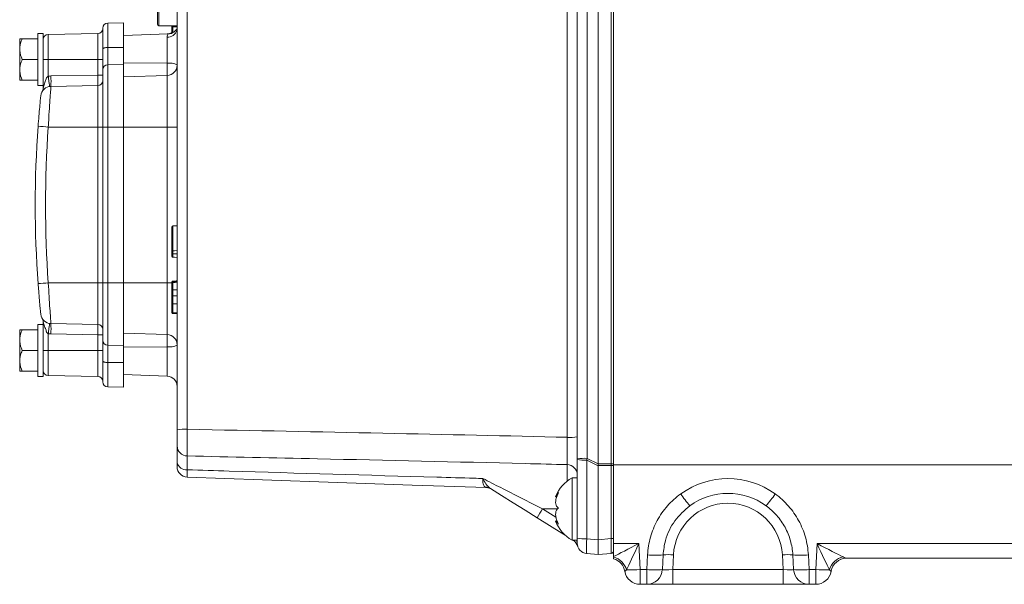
# Model space of a CAD drawing. Header units: millimetres. Extents: x 0 to 8410, y 0 to 5940.
# Tile 143 of 179: x 6366 to 6556, y 2688 to 2797. Entities that reach past the tile are written whole.
import ezdxf

# ---------------------------------------------------------------- set-up
doc = ezdxf.new("R2010")
doc.units = ezdxf.units.MM
doc.header["$LTSCALE"] = 10

msp = doc.modelspace()

# ---------------------------------------------------------------- linework, layer by layer
at = {"color": 7, "linetype": 'Continuous', "lineweight": 0}
for p, q in [((6477.73, 2711.07), (6477.73, 2860.7)), ((6480.73, 2860.6), (6480.73, 2710.87)), ((6473.73, 2712), (6473.73, 2850.34)), ((6392.93, 2795.67), (6392.93, 2839.07)), ((6396.73, 2717.59), (6396.73, 2827.81)), ((6386.43, 2795.94), (6383.42, 2795.89)), ((6386.43, 2795.94), (6386.43, 2791.21)), ((6393.23, 2795.37), (6396.73, 2795.37)), ((6395.73, 2795.17), (6395.73, 2795.4)), ((6395.73, 2794.73), (6395.73, 2795.37)), ((6370.93, 2793.87), (6369.93, 2793.87)), ((6369.93, 2788.87), (6369.93, 2793.87)), ((6370.93, 2785.64), (6370.93, 2793.87)), ((6381.45, 2793.85), (6371.92, 2793.69)), ((6382.43, 2790.86), (6382.43, 2794.89)), ((6395.03, 2793.81), (6386.43, 2793.51)), ((6366.43, 2790.87), (6366.43, 2792.87)), ((6366.93, 2792.87), (6369.93, 2792.87)), ((6386.43, 2791.21), (6386.43, 2787.92)), ((6366.43, 2786.87), (6366.43, 2790.87)), ((6382.43, 2786.87), (6382.43, 2790.86)), ((6366.93, 2788.87), (6369.93, 2788.87)), ((6369.93, 2783.87), (6369.93, 2788.87)), ((6386.43, 2787.92), (6386.43, 2775.87)), ((6366.43, 2784.87), (6366.43, 2786.87)), ((6370.93, 2783.29), (6370.93, 2785.64)), ((6382.43, 2775.87), (6382.43, 2786.87)), ((6386.43, 2785.51), (6394.8, 2785.8)), ((6366.93, 2784.87), (6369.93, 2784.87)), ((6369.93, 2783.87), (6370.93, 2783.87)), ((6372.44, 2783.7), (6381.45, 2783.85)), ((6382.43, 2745.87), (6382.43, 2775.87)), ((6386.43, 2775.87), (6386.43, 2745.87)), ((6395.73, 2751.91), (6395.73, 2756.64)), ((6395.93, 2756.84), (6396.73, 2756.87)), ((6395.93, 2751.45), (6396.73, 2751.45)), ((6382.43, 2734.88), (6382.43, 2745.87)), ((6386.43, 2745.87), (6386.43, 2733.83)), ((6395.73, 2746.01), (6395.73, 2746.03)), ((6395.93, 2746.07), (6396.73, 2746.1)), ((6395.73, 2743.82), (6395.73, 2745.15)), ((6395.73, 2740.94), (6395.73, 2742.58)), ((6370.93, 2736.1), (6370.93, 2738.46)), ((6366.43, 2734.87), (6366.43, 2736.87)), ((6366.93, 2736.87), (6369.93, 2736.87)), ((6370.93, 2737.87), (6369.93, 2737.87)), ((6369.93, 2732.87), (6369.93, 2737.87)), ((6372.44, 2738.05), (6381.45, 2737.89)), ((6386.43, 2736.23), (6394.8, 2735.94)), ((6366.43, 2730.87), (6366.43, 2734.87)), ((6370.93, 2727.87), (6370.93, 2736.1)), ((6382.43, 2730.88), (6382.43, 2734.88)), ((6366.93, 2732.87), (6369.93, 2732.87)), ((6369.93, 2727.87), (6369.93, 2732.87)), ((6386.43, 2733.83), (6386.43, 2730.53)), ((6366.43, 2728.87), (6366.43, 2730.87)), ((6382.43, 2726.85), (6382.43, 2730.88)), ((6386.43, 2730.53), (6386.43, 2725.8)), ((6366.93, 2728.87), (6369.93, 2728.87)), ((6369.93, 2727.87), (6370.93, 2727.87)), ((6371.92, 2728.05), (6381.45, 2727.89)), ((6386.43, 2728.23), (6394.8, 2727.94)), ((6383.42, 2725.85), (6386.43, 2725.8)), ((6396.73, 2711.33), (6396.73, 2714.52)), ((6473.73, 2711.87), (6473.73, 2712)), ((6473.73, 2696.74), (6473.73, 2711.87)), ((6477.73, 2696.44), (6477.73, 2710.68)), ((6477.74, 2711.03), (6477.74, 2710.71)), ((6480.73, 2710.87), (6562.89, 2710.87)), ((6480.73, 2695.71), (6480.73, 2710.87)), ((6473.73, 2708.37), (6472.73, 2708.37)), ((6472.73, 2708.37), (6472.73, 2696.37)), ((6469.59, 2704.68), (6469.77, 2704.68)), ((6470.78, 2697.72), (6466.05, 2700.68)), ((6469.86, 2700.06), (6469.59, 2700.06)), ((6471.41, 2697.32), (6470.78, 2697.72)), ((6473.73, 2695.79), (6473.73, 2696.74)), ((6477.73, 2693.61), (6477.73, 2696.44)), ((6472.73, 2696.37), (6473.73, 2696.37)), ((6480.73, 2693.24), (6480.73, 2695.71)), ((6477.73, 2693.61), (6475.56, 2693.8)), ((6480.28, 2693.83), (6477.73, 2693.61)), ((6480.73, 2693.24), (6480.73, 2693.12)), ((6563.44, 2692.87), (6525.54, 2692.87)), ((6487.11, 2687.87), (6485.84, 2687.87)), ((6492.1, 2687.87), (6487.11, 2687.87)), ((6513.37, 2687.87), (6492.1, 2687.87)), ((6518.36, 2687.87), (6513.37, 2687.87)), ((6519.63, 2687.87), (6518.36, 2687.87))]:
    msp.add_line(p, q, dxfattribs=at)
at = {"color": 8, "linetype": 'Continuous', "lineweight": 0}
for p, q in [((6480.28, 2711.03), (6480.28, 2860.58)), ((6475.66, 2850.44), (6475.66, 2712.11)), ((6393.23, 2795.37), (6393.23, 2839.37)), ((6471.8, 2716.15), (6471.8, 2829.59)), ((6398.66, 2827.92), (6398.66, 2717.7)), ((6383.42, 2795.89), (6383.42, 2791.19)), ((6395.93, 2795.37), (6395.93, 2795.17)), ((6371.92, 2793.69), (6371.92, 2788.87)), ((6381.45, 2788.87), (6381.45, 2793.85)), ((6394.8, 2788.17), (6394.8, 2793.14)), ((6386.43, 2791.21), (6383.42, 2791.19)), ((6383.42, 2791.19), (6383.42, 2787.86)), ((6370.93, 2788.87), (6371.92, 2788.87)), ((6371.92, 2788.87), (6381.45, 2788.87)), ((6371.92, 2788.87), (6371.92, 2785.65)), ((6381.45, 2788.87), (6382.43, 2788.87)), ((6381.45, 2785.85), (6381.45, 2788.87)), ((6386.43, 2787.92), (6383.42, 2787.86)), ((6383.42, 2787.86), (6383.42, 2775.87)), ((6386.43, 2788.21), (6394.8, 2788.17)), ((6394.8, 2785.8), (6394.8, 2788.17)), ((6372.44, 2785.7), (6381.45, 2785.85)), ((6381.45, 2785.85), (6382.43, 2785.85)), ((6394.8, 2775.87), (6394.8, 2785.8)), ((6381.45, 2775.87), (6381.45, 2783.85)), ((6371.94, 2775.87), (6381.45, 2775.87)), ((6381.45, 2775.87), (6382.43, 2775.87)), ((6381.45, 2745.87), (6381.45, 2775.87)), ((6382.43, 2775.87), (6383.42, 2775.87)), ((6383.42, 2775.87), (6383.42, 2745.87)), ((6386.43, 2775.87), (6383.42, 2775.87)), ((6386.43, 2775.87), (6394.8, 2775.87)), ((6394.8, 2745.87), (6394.8, 2775.87)), ((6396.73, 2775.87), (6394.8, 2775.87)), ((6395.93, 2756.84), (6395.93, 2752.07)), ((6371.94, 2745.87), (6381.45, 2745.87)), ((6381.45, 2745.87), (6382.43, 2745.87)), ((6381.45, 2737.89), (6381.45, 2745.87)), ((6382.43, 2745.87), (6383.42, 2745.87)), ((6383.42, 2745.87), (6383.42, 2733.88)), ((6386.43, 2745.87), (6383.42, 2745.87)), ((6386.43, 2745.87), (6394.8, 2745.87)), ((6394.8, 2735.94), (6394.8, 2745.87)), ((6395.75, 2745.87), (6394.8, 2745.87)), ((6371.92, 2736.09), (6371.92, 2732.87)), ((6381.45, 2735.89), (6372.44, 2736.05)), ((6381.45, 2735.89), (6382.43, 2735.89)), ((6381.45, 2732.87), (6381.45, 2735.89)), ((6394.8, 2733.58), (6394.8, 2735.94)), ((6370.93, 2732.87), (6371.92, 2732.87)), ((6371.92, 2732.87), (6371.92, 2728.05)), ((6371.92, 2732.87), (6381.45, 2732.87)), ((6381.45, 2732.87), (6382.43, 2732.87)), ((6381.45, 2727.89), (6381.45, 2732.87)), ((6386.43, 2733.83), (6383.42, 2733.88)), ((6383.42, 2733.88), (6383.42, 2730.55)), ((6386.43, 2733.53), (6394.8, 2733.58)), ((6394.8, 2727.94), (6394.8, 2733.58)), ((6386.43, 2730.53), (6383.42, 2730.55)), ((6383.42, 2730.55), (6383.42, 2725.85)), ((6398.68, 2712.57), (6398.68, 2709.9)), ((6477.73, 2710.68), (6475.56, 2711.77)), ((6475.56, 2711.77), (6475.56, 2696.63)), ((6475.66, 2712.11), (6477.73, 2711.07)), ((6471.79, 2707.74), (6471.79, 2710.91)), ((6477.74, 2711.03), (6480.28, 2711.03)), ((6480.28, 2710.71), (6477.74, 2710.71)), ((6480.28, 2696.66), (6480.28, 2710.71)), ((6467.05, 2702.37), (6469.9, 2702.37)), ((6467.05, 2702.37), (6469.59, 2700.79)), ((6475.56, 2696.63), (6477.73, 2696.44)), ((6477.73, 2696.44), (6480.28, 2696.66)), ((6480.73, 2695.71), (6485.58, 2695.71)), ((6485.58, 2695.71), (6485.84, 2690.71)), ((6519.63, 2690.71), (6519.89, 2695.71)), ((6519.89, 2695.71), (6563.44, 2695.71)), ((6487.11, 2690.71), (6487.26, 2693.54)), ((6490.25, 2693.53), (6490.11, 2690.71)), ((6492.25, 2693.53), (6492.1, 2690.71)), ((6513.37, 2690.71), (6513.22, 2693.53)), ((6515.36, 2690.71), (6515.22, 2693.53)), ((6518.21, 2693.54), (6518.36, 2690.71)), ((6482.89, 2690.37), (6482.89, 2690.37)), ((6485.84, 2690.71), (6487.11, 2690.71)), ((6485.84, 2687.87), (6485.84, 2690.71)), ((6487.11, 2687.87), (6487.11, 2690.71)), ((6492.1, 2687.87), (6492.1, 2690.71)), ((6492.1, 2690.71), (6513.37, 2690.71)), ((6513.37, 2687.87), (6513.37, 2690.71)), ((6518.36, 2690.71), (6519.63, 2690.71)), ((6518.36, 2687.87), (6518.36, 2690.71)), ((6519.63, 2690.71), (6519.63, 2687.87)), ((6522.58, 2690.37), (6522.58, 2690.37))]:
    msp.add_line(p, q, dxfattribs=at)
at = {"color": 7, "linetype": 'Continuous', "lineweight": 0, "flags": 128}
for points in [[(6395.93, 2795.17), (6396.03, 2795.17), (6396.33, 2795.17), (6396.73, 2795.17)], [(6395.93, 2752.07), (6396.23, 2752.08), (6396.73, 2752.1)], [(6395.93, 2750.82), (6396.23, 2750.81), (6396.73, 2750.79)], [(6395.93, 2745.97), (6396.03, 2745.97), (6396.33, 2745.98), (6396.73, 2745.99)], [(6395.93, 2744.54), (6396.23, 2744.54), (6396.73, 2744.54)], [(6395.93, 2743.38), (6396.23, 2743.38), (6396.73, 2743.38)], [(6395.93, 2741.84), (6396.03, 2741.84), (6396.33, 2741.84), (6396.73, 2741.84)], [(6395.93, 2740.13), (6396.03, 2740.13), (6396.33, 2740.12), (6396.73, 2740.1)], [(6395.93, 2739.98), (6396.03, 2739.97), (6396.33, 2739.96), (6396.73, 2739.95)], [(6456.25, 2706.48), (6441.95, 2706.98), (6427.57, 2707.48), (6413.14, 2707.99), (6398.66, 2708.49)], [(6466.05, 2700.68), (6463.71, 2702.13), (6461.41, 2703.57), (6459.17, 2704.97), (6457.06, 2706.29)]]:
    msp.add_lwpolyline(points, dxfattribs=at)
at = {"color": 8, "linetype": 'Continuous', "lineweight": 0, "flags": 128}
for points in [[(6396.73, 2794.62), (6396.7, 2794.55), (6396.68, 2794.47)], [(6382.43, 2790.86), (6382.45, 2790.92), (6382.51, 2790.98), (6382.6, 2791.04), (6382.72, 2791.09), (6382.87, 2791.13), (6383.04, 2791.16), (6383.22, 2791.18), (6383.42, 2791.19)], [(6383.42, 2730.55), (6383.22, 2730.56), (6383.04, 2730.58), (6382.87, 2730.61), (6382.72, 2730.65), (6382.6, 2730.7), (6382.51, 2730.76), (6382.45, 2730.82), (6382.43, 2730.88)]]:
    msp.add_lwpolyline(points, dxfattribs=at)
at = {"color": 7, "linetype": 'Continuous', "lineweight": 0}
for centre, radius, start, end in [((6383.43, 2794.89), 1, 91, 180), ((6393.23, 2795.67), 0.3, 180, 270), ((6371.93, 2792.69), 1, 91, 180), ((6381.43, 2794.85), 1, 271, 0), ((6394.73, 2795.8), 2, 272, 300), ((6397.01, 2794.37), 0.5, 123.8302, 149.6542), ((6394.73, 2787.8), 2, 272, 0), ((6372.48, 2781.7), 2, 91, 174.2536), ((6381.43, 2784.85), 1, 271, 0), ((6579.43, 2760.87), 210, 175.8645, 184.1355), ((6395.93, 2756.64), 0.2, 92, 180), ((6395.93, 2745.87), 0.2, 92, 180), ((6395.93, 2740.33), 0.2, 180, 268), ((6372.48, 2740.05), 2, 185.7464, 269), ((6381.43, 2736.89), 1, 0, 89), ((6394.73, 2733.94), 2, 0, 88), ((6371.93, 2729.05), 1, 180, 269), ((6381.43, 2726.89), 1, 0, 89), ((6383.43, 2726.85), 1, 180, 269), ((6394.73, 2725.94), 2, 0, 88), ((6398.73, 2710.49), 2, 180, 268), ((6476.13, 2702.25), 7, 119.0497, 159.3534), ((6456.18, 2704.48), 2, 58, 88), ((6502.73, 2692.87), 12.5, 54.0919, 125.9081), ((6476.13, 2702.49), 7, 200.6764, 240.9503), ((6471.9, 2694.66), 2, 16.4201, 58), ((6475.73, 2695.79), 2, 180, 265), ((6480.23, 2694.33), 0.5, 275, 0), ((6479.93, 2689.87), 3, 9.5941, 74.3923), ((6525.54, 2689.87), 3, 90, 170.4059), ((6485.84, 2690.87), 3, 189.5941, 270), ((6519.63, 2690.87), 3, 270, 350.4059)]:
    msp.add_arc(centre, radius, start, end, dxfattribs=at)
at = {"color": 8, "linetype": 'Continuous', "lineweight": 0}
for centre, radius, start, end in [((6394.83, 2795.09), 1.95, 269.2274, 341.448), ((6383.43, 2786.87), 0.999, 90.9402, 179.9444), ((6395.26, 2784.61), 3.58, 65.7862, 97.3836), ((6372.51, 2781.7), 4, 91, 98.5918), ((6343.8, 2784.7), 28.66, 358.001, 1.999), ((6399.44, 3162.99), 388.09, 265.6461, 265.9363), ((6579.4, 2760.87), 208, 175.8645, 184.1355), ((6399.44, 2358.76), 388.09, 94.0637, 94.3539), ((6343.8, 2737.05), 28.66, 358.0009, 1.9991), ((6372.51, 2740.05), 4, 261.4082, 269), ((6383.43, 2734.88), 0.999, 180.0557, 269.0595), ((6395.26, 2737.13), 3.58, 262.6165, 294.2135), ((6398.19, 2708.51), 9.2, 87.0711, 99.1332), ((6472.27, 2725.34), 9.2, 267.0715, 279.1329), ((6398.71, 2714.54), 1.97, 180.7302, 269.2615), ((6475.19, 2702.92), 9.2, 87.0707, 99.1337), ((6475.13, 2720.29), 8.53, 260.5812, 272.8811), ((6398.48, 2711.66), 1.77, 190.5284, 276.6062), ((6471.74, 2708.91), 2, 0.0546, 88.5581), ((6480.39, 2708.9), 2.13, 80.5819, 92.88), ((6480.39, 2712.85), 2.13, 267.12, 279.4181), ((6502.73, 2692.71), 15.5, 54.0919, 125.9081), ((6456.1, 2704.76), 1.8, 58.1173, 91.1513), ((6512.76, 2718.25), 23.1, 214.1776, 221.3107), ((6492.7, 2718.25), 23.12, 318.6917, 325.8205), ((6485.57, 2690.23), 22.14, 146.736, 151.8426), ((6502.73, 2692.98), 10.5, 3, 177), ((6471.77, 2697.34), 1.06, 148.6926, 158.8068), ((6475.13, 2705.16), 8.53, 260.5812, 272.881), ((6480.39, 2698.79), 2.13, 267.1197, 279.4181), ((6472.62, 2695.78), 1.11, 0.5428, 31.9732), ((6479.82, 2689.73), 3.51, 15.313, 74.8762), ((6479.93, 2689.87), 3, 9.5688, 74.4608), ((6488.79, 2709.24), 15.78, 264.4396, 275.3274), ((6491.23, 2683.06), 10.52, 84.4394, 95.3276), ((6514.24, 2683.06), 10.52, 84.6725, 95.5605), ((6516.68, 2709.24), 15.78, 264.6726, 275.5604), ((6525.64, 2689.74), 3.5, 102.1429, 164.7827), ((6525.54, 2689.87), 3, 90.0223, 170.439), ((6483.84, 2723.11), 32.45, 268.871, 273.5305), ((6488.64, 2706.41), 15.77, 264.4396, 275.3275), ((6487.11, 2690.87), 3, 270.0211, 356.9078), ((6516.83, 2706.41), 15.78, 264.6726, 275.5604), ((6518.36, 2690.87), 3, 183.0923, 269.9791), ((6521.62, 2723.1), 32.45, 266.4695, 271.129)]:
    msp.add_arc(centre, radius, start, end, dxfattribs=at)
for centre, major_axis, ratio, start_param, end_param in [((6381.43, 2785.85), (-0.02, 2), 0.008724, 3.141669, 4.712161), ((6381.43, 2735.89), (0.02, 2), 0.008724, 4.712617, 6.283109), ((5816.01, 2701.43), (879.71, 1.61), 0.023071, 0.729524, 0.846839), ((6475.73, 2711.97), (0.9, 2.91), 0.035463, 1.533769, 1.650664), ((6480.23, 2710.87), (0, 3), 0.014546, 4.660229, 4.764549), ((6475.73, 2696.8), (0.17, 3), 0.054904, 1.62876, 3.139987), ((6480.23, 2696.84), (-0.04, 3.01), 0.013665, 3.142589, 4.653816), ((6485.58, 2695.87), (5.69, 3), 0.021593, 3.682757, 4.701022), ((6485.58, 2695.87), (2.7, 5.84), 0.010245, 3.613317, 4.690223), ((6519.89, 2695.87), (-2.7, 5.84), 0.010245, 1.592962, 2.669869), ((6519.89, 2695.87), (5.69, -3), 0.021593, 4.723756, 5.800662), ((6492.12, 2690.87), (2.01, 0.16), 0.077066, 3.171098, 4.699492), ((6513.35, 2690.87), (2.01, -0.16), 0.077066, 4.725286, 6.25368)]:
    msp.add_ellipse(centre, major_axis=major_axis, ratio=ratio, start_param=start_param, end_param=end_param, dxfattribs=at)
at = {"color": 7, "linetype": 'Continuous', "lineweight": 0}
for centre, major_axis, ratio, start_param, end_param in [((6502.26, 2698.65), (24.48, -12.59), 0.108562, 3.197348, 3.208997), ((6494.94, 2702.32), (17.16, -8.59), 0.156337, 3.207784, 3.219713)]:
    msp.add_ellipse(centre, major_axis=major_axis, ratio=ratio, start_param=start_param, end_param=end_param, dxfattribs=at)
for points, knots in [([(6395.73, 2795.17), (6395.73, 2795.17), (6395.73, 2795.17), (6395.74, 2795.17), (6395.76, 2795.17), (6395.8, 2795.17), (6395.86, 2795.17), (6395.9, 2795.17), (6395.93, 2795.17)], [0, 0, 0, 0, 0.053787, 0.1218963, 0.3414469, 0.5609882, 0.7804574, 1, 1, 1, 1]), ([(6395.73, 2793.8), (6395.73, 2793.84), (6395.73, 2793.94), (6395.73, 2794.23), (6395.73, 2794.63), (6395.73, 2794.95), (6395.73, 2795.14), (6395.73, 2795.17)], [0, 0, 0, 0, 0.211504, 0.487335, 0.710938, 0.948687, 1, 1, 1, 1]), ([(6396.58, 2794.63), (6396.54, 2794.58), (6396.38, 2794.36), (6395.94, 2794.03), (6395.42, 2793.81), (6395.1, 2793.83), (6395.03, 2793.84)], [0, 0, 0, 0, 0.103296, 0.472705, 0.885584, 1, 1, 1, 1]), ([(6366.43, 2790.87), (6366.49, 2791.39), (6366.57, 2792.07), (6366.86, 2792.71), (6366.93, 2792.87)], [0, 0, 0, 0, 0.749761, 1, 1, 1, 1]), ([(6366.93, 2792.87), (6366.86, 2792.87), (6366.57, 2792.87), (6366.49, 2792.87), (6366.43, 2792.87)], [0, 0, 0, 0, 0.264304, 1, 1, 1, 1]), ([(6366.93, 2788.87), (6366.71, 2789.44), (6366.45, 2790.1), (6366.44, 2790.78), (6366.43, 2790.87)], [0, 0, 0, 0, 0.869664, 1, 1, 1, 1]), ([(6366.43, 2786.87), (6366.49, 2787.39), (6366.57, 2788.07), (6366.86, 2788.71), (6366.93, 2788.87)], [0, 0, 0, 0, 0.749762, 1, 1, 1, 1]), ([(6366.93, 2784.87), (6366.71, 2785.44), (6366.45, 2786.1), (6366.44, 2786.78), (6366.43, 2786.87)], [0, 0, 0, 0, 0.869664, 1, 1, 1, 1]), ([(6371.92, 2785.65), (6371.88, 2785.63), (6371.8, 2785.58), (6371.66, 2785.42), (6371.46, 2785.04), (6371.27, 2784.37), (6371.07, 2783.74), (6370.96, 2783.39), (6370.94, 2783.3), (6370.94, 2783.29), (6370.93, 2783.29)], [0, 0, 0, 0, 0.042774, 0.093869, 0.227981, 0.484849, 0.820904, 0.925127, 0.964995, 1, 1, 1, 1]), ([(6372.18, 2783.67), (6372.18, 2783.7), (6372.18, 2783.77), (6372.12, 2784.22), (6372.03, 2784.88), (6371.96, 2785.39), (6371.92, 2785.65)], [0, 0, 0, 0, 0.25, 0.5, 0.750001, 1, 1, 1, 1]), ([(6366.43, 2784.87), (6366.49, 2784.87), (6366.57, 2784.87), (6366.86, 2784.87), (6366.93, 2784.87)], [0, 0, 0, 0, 0.735696, 1, 1, 1, 1]), ([(6369.98, 2776.02), (6370.03, 2776.68), (6370.13, 2778.02), (6370.29, 2779.79), (6370.41, 2781.12), (6370.48, 2781.8), (6370.49, 2781.87), (6370.49, 2781.9)], [0, 0, 0, 0, 0.218, 0.436033, 0.65304, 0.867329, 1, 1, 1, 1]), ([(6370.78, 2782.76), (6370.83, 2782.84), (6370.91, 2783), (6370.93, 2783.19), (6370.93, 2783.29)], [0, 0, 0, 0, 0.5, 1, 1, 1, 1]), ([(6395.93, 2752.07), (6395.9, 2752.07), (6395.86, 2752.06), (6395.8, 2752.03), (6395.76, 2751.98), (6395.74, 2751.92), (6395.73, 2751.89), (6395.73, 2751.88), (6395.73, 2751.87)], [0, 0, 0, 0, 0.2192, 0.4383, 0.657615, 0.877211, 0.972321, 1, 1, 1, 1]), ([(6395.73, 2751.45), (6395.73, 2751.47), (6395.73, 2751.54), (6395.73, 2751.64), (6395.73, 2751.72), (6395.73, 2751.79), (6395.73, 2751.86), (6395.73, 2751.87), (6395.73, 2751.87)], [0, 0, 0, 0, 0.093484, 0.289404, 0.484336, 0.519882, 0.766969, 1, 1, 1, 1]), ([(6395.73, 2751.45), (6395.73, 2751.45), (6395.73, 2751.45), (6395.74, 2751.45), (6395.76, 2751.45), (6395.8, 2751.45), (6395.86, 2751.45), (6395.9, 2751.45), (6395.93, 2751.45)], [0, 0, 0, 0, 0.029316, 0.122592, 0.342166, 0.561535, 0.780766, 1, 1, 1, 1]), ([(6395.73, 2751.02), (6395.73, 2751.02), (6395.73, 2751.03), (6395.73, 2751.05), (6395.73, 2751.12), (6395.73, 2751.2), (6395.73, 2751.3), (6395.73, 2751.4), (6395.73, 2751.45)], [0, 0, 0, 0, 0.071148, 0.280989, 0.488776, 0.566387, 0.78005, 1, 1, 1, 1]), ([(6395.73, 2751.02), (6395.73, 2751.02), (6395.73, 2751.01), (6395.74, 2750.97), (6395.76, 2750.92), (6395.8, 2750.87), (6395.86, 2750.83), (6395.9, 2750.83), (6395.93, 2750.82)], [0, 0, 0, 0, 0.028508, 0.122679, 0.342252, 0.561596, 0.78079, 1, 1, 1, 1]), ([(6370.49, 2739.84), (6370.48, 2739.91), (6370.47, 2740.04), (6370.37, 2741.03), (6370.24, 2742.49), (6370.1, 2744.15), (6370.02, 2745.27), (6369.98, 2745.73)], [0, 0, 0, 0, 0.210799, 0.421546, 0.633748, 0.848846, 1, 1, 1, 1]), ([(6395.93, 2746.23), (6395.9, 2746.22), (6395.86, 2746.22), (6395.8, 2746.18), (6395.76, 2746.13), (6395.74, 2746.08), (6395.73, 2746.04), (6395.73, 2746.03), (6395.73, 2746.03)], [0, 0, 0, 0, 0.219409, 0.438827, 0.658314, 0.877867, 0.963213, 1, 1, 1, 1]), ([(6395.73, 2745.77), (6395.73, 2745.78), (6395.73, 2745.79), (6395.74, 2745.83), (6395.76, 2745.87), (6395.8, 2745.92), (6395.86, 2745.96), (6395.9, 2745.96), (6395.93, 2745.97)], [0, 0, 0, 0, 0.069026, 0.121861, 0.341403, 0.560899, 0.780455, 1, 1, 1, 1]), ([(6395.73, 2744.54), (6395.73, 2744.66), (6395.73, 2744.91), (6395.73, 2745.29), (6395.73, 2745.62), (6395.73, 2745.72), (6395.73, 2745.77)], [0, 0, 0, 0, 0.2106431, 0.435723, 0.7237383, 1, 1, 1, 1]), ([(6395.93, 2746.23), (6395.96, 2746.23), (6396.1, 2746.23), (6396.37, 2746.24), (6396.6, 2746.25), (6396.73, 2746.26)], [0, 0, 0, 0, 0.132548, 0.504339, 1, 1, 1, 1]), ([(6395.73, 2744.54), (6395.73, 2744.54), (6395.73, 2744.54), (6395.74, 2744.54), (6395.76, 2744.54), (6395.8, 2744.54), (6395.86, 2744.54), (6395.9, 2744.54), (6395.93, 2744.54)], [0, 0, 0, 0, 0.039518, 0.122078, 0.341622, 0.561059, 0.780488, 1, 1, 1, 1]), ([(6395.73, 2743.34), (6395.73, 2743.42), (6395.73, 2743.55), (6395.73, 2743.77), (6395.73, 2744.04), (6395.73, 2744.33), (6395.73, 2744.49), (6395.73, 2744.54)], [0, 0, 0, 0, 0.263759, 0.421165, 0.677841, 0.899738, 1, 1, 1, 1]), ([(6395.93, 2743.38), (6395.91, 2743.38), (6395.88, 2743.37), (6395.84, 2743.37), (6395.78, 2743.36), (6395.74, 2743.35), (6395.73, 2743.34), (6395.73, 2743.34), (6395.73, 2743.34)], [0, 0, 0, 0, 0.088358, 0.199538, 0.372747, 0.678736, 0.993416, 1, 1, 1, 1]), ([(6395.73, 2741.84), (6395.73, 2741.88), (6395.73, 2742.07), (6395.73, 2742.39), (6395.73, 2742.9), (6395.73, 2743.15), (6395.73, 2743.31), (6395.73, 2743.34)], [0, 0, 0, 0, 0.062681, 0.270244, 0.478568, 0.892689, 1, 1, 1, 1]), ([(6395.73, 2740.33), (6395.73, 2740.34), (6395.73, 2740.35), (6395.73, 2740.52), (6395.73, 2740.84), (6395.73, 2741.29), (6395.73, 2741.66), (6395.73, 2741.84)], [0, 0, 0, 0, 0.250017, 0.421033, 0.591957, 0.803045, 1, 1, 1, 1]), ([(6395.93, 2741.84), (6395.9, 2741.84), (6395.86, 2741.84), (6395.8, 2741.84), (6395.76, 2741.84), (6395.74, 2741.84), (6395.73, 2741.84), (6395.73, 2741.84), (6395.73, 2741.84)], [0, 0, 0, 0, 0.219513, 0.438946, 0.658354, 0.87791, 0.959992, 1, 1, 1, 1]), ([(6395.93, 2740.13), (6395.9, 2740.13), (6395.86, 2740.14), (6395.8, 2740.18), (6395.76, 2740.23), (6395.74, 2740.27), (6395.74, 2740.31), (6395.73, 2740.32), (6395.73, 2740.33)], [0, 0, 0, 0, 0.219554, 0.439123, 0.658615, 0.878171, 0.91598, 1, 1, 1, 1]), ([(6395.73, 2740.18), (6395.73, 2740.18), (6395.73, 2740.18), (6395.73, 2740.21), (6395.73, 2740.23)], [0, 0, 0, 0, 0.375516, 1, 1, 1, 1]), ([(6395.73, 2740.18), (6395.73, 2740.17), (6395.73, 2740.16), (6395.74, 2740.12), (6395.76, 2740.07), (6395.8, 2740.02), (6395.86, 2739.99), (6395.9, 2739.98), (6395.93, 2739.98)], [0, 0, 0, 0, 0.0482412, 0.1219372, 0.3414803, 0.5610115, 0.7804691, 1, 1, 1, 1]), ([(6395.93, 2739.98), (6395.93, 2739.98), (6395.93, 2739.98), (6395.93, 2740.06), (6395.93, 2740.27), (6395.93, 2740.37)], [0, 0, 0, 0, 0.1374766, 0.6020052, 1, 1, 1, 1]), ([(6395.93, 2740.17), (6395.93, 2740.15), (6395.93, 2740.02), (6395.93, 2739.98), (6395.93, 2739.98), (6395.93, 2739.98)], [0, 0, 0, 0, 0.153959, 0.815989, 1, 1, 1, 1]), ([(6370.78, 2738.99), (6370.83, 2738.9), (6370.91, 2738.74), (6370.93, 2738.55), (6370.93, 2738.46)], [0, 0, 0, 0, 0.500003, 1, 1, 1, 1]), ([(6370.93, 2738.46), (6370.94, 2738.45), (6370.94, 2738.44), (6370.96, 2738.35), (6371.08, 2738), (6371.18, 2737.35), (6371.56, 2736.86), (6371.52, 2736.6), (6371.52, 2736.6), (6371.52, 2736.6), (6371.52, 2736.6), (6371.52, 2736.6), (6371.52, 2736.6), (6371.53, 2736.6), (6371.53, 2736.6), (6371.53, 2736.6), (6371.53, 2736.59), (6371.54, 2736.57), (6371.55, 2736.54), (6371.58, 2736.49), (6371.63, 2736.39), (6371.7, 2736.27), (6371.8, 2736.16), (6371.88, 2736.11), (6371.92, 2736.09)], [0, 0, 0, 0, 0.034997, 0.074854, 0.179049, 0.515003, 0.771798, 0.771803, 0.771817, 0.771834, 0.771876, 0.771952, 0.772104, 0.772414, 0.773029, 0.77426, 0.77671, 0.781571, 0.791156, 0.809764, 0.844752, 0.90617, 0.957249, 1, 1, 1, 1]), ([(6366.43, 2734.87), (6366.49, 2735.39), (6366.57, 2736.07), (6366.86, 2736.71), (6366.93, 2736.87)], [0, 0, 0, 0, 0.749761, 1, 1, 1, 1]), ([(6366.93, 2736.87), (6366.86, 2736.87), (6366.57, 2736.87), (6366.49, 2736.87), (6366.43, 2736.87)], [0, 0, 0, 0, 0.264304, 1, 1, 1, 1]), ([(6372.18, 2738.07), (6372.18, 2738.04), (6372.18, 2737.98), (6372.12, 2737.52), (6372.03, 2736.87), (6371.96, 2736.35), (6371.92, 2736.09)], [0, 0, 0, 0, 0.25, 0.5, 0.750002, 1, 1, 1, 1]), ([(6366.93, 2732.87), (6366.71, 2733.44), (6366.45, 2734.1), (6366.44, 2734.78), (6366.43, 2734.87)], [0, 0, 0, 0, 0.869664, 1, 1, 1, 1]), ([(6366.43, 2730.87), (6366.49, 2731.39), (6366.57, 2732.07), (6366.86, 2732.71), (6366.93, 2732.87)], [0, 0, 0, 0, 0.749761, 1, 1, 1, 1]), ([(6366.93, 2728.87), (6366.71, 2729.44), (6366.45, 2730.1), (6366.44, 2730.78), (6366.43, 2730.87)], [0, 0, 0, 0, 0.869664, 1, 1, 1, 1]), ([(6366.43, 2728.87), (6366.49, 2728.87), (6366.57, 2728.87), (6366.86, 2728.87), (6366.93, 2728.87)], [0, 0, 0, 0, 0.735696, 1, 1, 1, 1]), ([(6396.73, 2714.52), (6396.73, 2714.53), (6396.73, 2714.62), (6396.73, 2714.94), (6396.73, 2715.65), (6396.73, 2716.58), (6396.73, 2717.26), (6396.73, 2717.59)], [0, 0, 0, 0, 0.033658, 0.275257, 0.516807, 0.758404, 1, 1, 1, 1]), ([(6396.73, 2710.49), (6396.73, 2710.49), (6396.73, 2710.5), (6396.73, 2710.65), (6396.73, 2711.1), (6396.73, 2711.33)], [0, 0, 0, 0, 0.061159, 0.500539, 1, 1, 1, 1]), ([(6470.14, 2702.6), (6469.99, 2702.68), (6469.74, 2702.83), (6469.57, 2703.34), (6469.56, 2703.92), (6469.71, 2704.58), (6469.92, 2705.11), (6470.09, 2705.41), (6470.14, 2705.51)], [0, 0, 0, 0, 0.235552, 0.408136, 0.581133, 0.745063, 0.917172, 1, 1, 1, 1]), ([(6470.14, 2705.51), (6470, 2705.32), (6469.74, 2704.98), (6469.57, 2704.71), (6469.58, 2704.7), (6469.59, 2704.7)], [0, 0, 0, 0, 0.43673, 0.756682, 1, 1, 1, 1]), ([(6470.14, 2699.46), (6469.99, 2699.74), (6469.74, 2700.23), (6469.57, 2701.01), (6469.56, 2701.64), (6469.71, 2702.16), (6469.92, 2702.45), (6470.09, 2702.56), (6470.14, 2702.6)], [0, 0, 0, 0, 0.235568, 0.40815, 0.581146, 0.745074, 0.917185, 1, 1, 1, 1]), ([(6495.4, 2703), (6494.37, 2702.09), (6492.8, 2700.73), (6491.42, 2698.31), (6490.55, 2696.11), (6490.36, 2694.47), (6490.25, 2693.53)], [0, 0, 0, 0, 0.367528, 0.554271, 0.746421, 1, 1, 1, 1]), ([(6515.22, 2693.53), (6515.17, 2694.46), (6515.01, 2695.38), (6514.64, 2696.71), (6514.49, 2697.15), (6514.14, 2698.02), (6513.94, 2698.44), (6513.27, 2699.65), (6512.75, 2700.41), (6511.51, 2701.82), (6510.82, 2702.45), (6510.07, 2703)], [0, 0, 0, 0, 0.25, 0.25, 0.375, 0.375, 0.5, 0.5, 0.75, 0.75, 1, 1, 1, 1]), ([(6469.59, 2700.05), (6469.59, 2700.05), (6469.58, 2700.08), (6469.71, 2699.94), (6469.92, 2699.71), (6470.09, 2699.52), (6470.14, 2699.46)], [0, 0, 0, 0, 0.090642, 0.446545, 0.820203, 1, 1, 1, 1]), ([(6480.73, 2692.95), (6480.73, 2692.89), (6480.73, 2692.78), (6480.73, 2692.77), (6480.73, 2692.76)], [0, 0, 0, 0, 0.582913, 1, 1, 1, 1]), ([(6480.73, 2692.76), (6480.73, 2692.76), (6480.73, 2692.76), (6480.73, 2692.76), (6480.73, 2692.76)], [0, 0, 0, 0, 0.482807, 1, 1, 1, 1])]:
    msp.add_open_spline(points, degree=3, knots=knots, dxfattribs=at)
at = {"color": 8, "linetype": 'Continuous', "lineweight": 0}
for points, knots in [([(6395.93, 2795.17), (6395.93, 2795.13), (6395.93, 2794.93), (6395.93, 2794.57), (6395.93, 2794.21), (6395.93, 2794.09), (6395.93, 2794.06)], [0, 0, 0, 0, 0.084917, 0.498765, 0.89412, 1, 1, 1, 1]), ([(6394.8, 2793.14), (6394.83, 2793.29), (6394.88, 2793.65), (6395.08, 2793.88), (6395.03, 2793.8), (6395.03, 2793.8)], [0, 0, 0, 0, 0.406668, 0.964276, 1, 1, 1, 1]), ([(6396.68, 2794.47), (6396.66, 2794.51), (6396.59, 2794.64), (6396.61, 2794.62), (6396.62, 2794.6)], [0, 0, 0, 0, 0.301604, 1, 1, 1, 1]), ([(6372.44, 2783.7), (6372.44, 2783.61), (6372.43, 2783.44), (6372.33, 2782.1), (6372.19, 2780.12), (6372.05, 2777.92), (6371.97, 2776.46), (6371.94, 2775.87)], [0, 0, 0, 0, 0.213883, 0.427755, 0.641962, 0.856726, 1, 1, 1, 1]), ([(6395.93, 2752.07), (6395.93, 2752.07), (6395.93, 2752.07), (6395.93, 2752.03), (6395.93, 2751.95), (6395.93, 2751.85), (6395.93, 2751.73), (6395.93, 2751.57), (6395.93, 2751.48), (6395.93, 2751.45)], [0, 0, 0, 0, 0.102178, 0.232072, 0.479501, 0.512983, 0.708118, 0.915483, 1, 1, 1, 1]), ([(6395.93, 2751.45), (6395.93, 2751.38), (6395.93, 2751.23), (6395.93, 2751.09), (6395.93, 2750.97), (6395.93, 2750.87), (6395.93, 2750.83), (6395.93, 2750.82), (6395.93, 2750.82)], [0, 0, 0, 0, 0.220517, 0.435658, 0.510577, 0.714899, 0.934586, 1, 1, 1, 1]), ([(6371.94, 2745.87), (6371.99, 2744.99), (6372.09, 2743.23), (6372.24, 2740.88), (6372.37, 2739.11), (6372.43, 2738.18), (6372.44, 2738.08), (6372.44, 2738.05)], [0, 0, 0, 0, 0.215075, 0.430149, 0.64518, 0.859802, 1, 1, 1, 1]), ([(6395.93, 2746.23), (6395.93, 2746.22), (6395.93, 2746.22), (6395.93, 2746.12), (6395.93, 2746.07)], [0, 0, 0, 0, 0.549364, 1, 1, 1, 1]), ([(6395.93, 2746.07), (6395.93, 2746.07), (6395.93, 2746.07), (6395.93, 2746.07), (6395.93, 2746.05), (6395.93, 2746.02), (6395.93, 2745.98), (6395.93, 2745.97)], [0, 0, 0, 0, 0.000049, 0.280781, 0.562368, 0.852317, 1, 1, 1, 1]), ([(6395.93, 2745.97), (6395.93, 2745.96), (6395.93, 2745.92), (6395.93, 2745.78), (6395.93, 2745.42), (6395.93, 2744.97), (6395.93, 2744.68), (6395.93, 2744.54)], [0, 0, 0, 0, 0.017039, 0.26946, 0.557967, 0.788312, 1, 1, 1, 1]), ([(6395.93, 2744.54), (6395.93, 2744.48), (6395.93, 2744.29), (6395.93, 2743.95), (6395.93, 2743.62), (6395.93, 2743.45), (6395.93, 2743.38)], [0, 0, 0, 0, 0.123339, 0.4128516, 0.7449394, 1, 1, 1, 1]), ([(6395.93, 2743.38), (6395.93, 2743.23), (6395.93, 2743.01), (6395.93, 2742.47), (6395.93, 2742.1), (6395.93, 2741.89), (6395.93, 2741.84)], [0, 0, 0, 0, 0.426358, 0.679216, 0.9254, 1, 1, 1, 1]), ([(6395.93, 2741.84), (6395.93, 2741.64), (6395.93, 2741.22), (6395.93, 2740.7), (6395.93, 2740.34), (6395.93, 2740.18), (6395.93, 2740.14), (6395.93, 2740.13), (6395.93, 2740.13)], [0, 0, 0, 0, 0.19962, 0.413702, 0.588769, 0.762906, 0.90336, 1, 1, 1, 1]), ([(6398.66, 2717.7), (6398.66, 2717.13), (6398.65, 2716.01), (6398.65, 2714.47), (6398.66, 2713.27), (6398.67, 2712.74), (6398.68, 2712.59), (6398.68, 2712.57)], [0, 0, 0, 0, 0.241601, 0.483219, 0.724775, 0.966349, 1, 1, 1, 1]), ([(6471.79, 2710.91), (6471.79, 2710.95), (6471.8, 2711.06), (6471.82, 2711.73), (6471.82, 2712.92), (6471.82, 2714.46), (6471.81, 2715.59), (6471.8, 2716.15)], [0, 0, 0, 0, 0.135936, 0.351946, 0.567903, 0.783935, 1, 1, 1, 1]), ([(6471.79, 2710.91), (6469.1, 2710.97), (6453.1, 2711.37), (6428.73, 2711.93), (6407.04, 2712.39), (6398.68, 2712.57)], [0, 0, 0, 0, 0.1100698, 0.6569189, 1, 1, 1, 1]), ([(6398.68, 2709.9), (6398.68, 2709.5), (6398.67, 2708.76), (6398.66, 2708.5), (6398.66, 2708.49), (6398.66, 2708.49)], [0, 0, 0, 0, 0.499441, 0.938836, 1, 1, 1, 1]), ([(6398.68, 2709.9), (6401.36, 2709.82), (6417.37, 2709.34), (6435.77, 2708.8), (6452.05, 2708.34), (6455.01, 2708.25), (6455.58, 2708.24)], [0, 0, 0, 0, 0.141453, 0.844199, 0.969964, 1, 1, 1, 1]), ([(6456.07, 2706.56), (6455.91, 2706.69), (6455.58, 2706.96), (6455.56, 2707.68), (6455.57, 2708.16), (6455.58, 2708.23), (6455.58, 2708.24)], [0, 0, 0, 0, 0.435668, 0.916826, 0.99471, 1, 1, 1, 1]), ([(6455.58, 2708.24), (6456.71, 2707.65), (6459.13, 2706.41), (6463, 2704.43), (6465.7, 2703.06), (6467.05, 2702.37)], [0, 0, 0, 0, 0.306411, 0.650815, 1, 1, 1, 1]), ([(6455.58, 2708.24), (6455.58, 2708.23), (6455.61, 2708.16), (6455.85, 2707.68), (6456.27, 2706.92), (6456.81, 2706.49), (6457.06, 2706.29)], [0, 0, 0, 0, 0.00566, 0.086601, 0.578334, 1, 1, 1, 1]), ([(6456.25, 2706.48), (6456.25, 2706.48), (6456.24, 2706.49), (6456.14, 2706.53), (6456.07, 2706.56)], [0, 0, 0, 0, 0.29565, 1, 1, 1, 1]), ([(6487.26, 2693.54), (6487.32, 2694.69), (6487.51, 2695.83), (6488.14, 2698.06), (6488.58, 2699.12), (6489.4, 2700.63), (6489.7, 2701.12), (6490.36, 2702.07), (6490.72, 2702.52), (6491.86, 2703.82), (6492.7, 2704.59), (6493.64, 2705.27)], [0, 0, 0, 0, 0.25, 0.25, 0.5, 0.5, 0.625, 0.625, 0.75, 0.75, 1, 1, 1, 1]), ([(6511.82, 2705.27), (6512.77, 2704.59), (6513.62, 2703.81), (6515.15, 2702.07), (6515.8, 2701.13), (6516.62, 2699.62), (6516.87, 2699.1), (6517.31, 2698.02), (6517.49, 2697.48), (6517.96, 2695.82), (6518.15, 2694.69), (6518.21, 2693.54)], [0, 0, 0, 0, 0.25, 0.25, 0.5, 0.5, 0.625, 0.625, 0.75, 0.75, 1, 1, 1, 1]), ([(6472.96, 2696.36), (6473.03, 2696.31), (6473.11, 2696.27), (6473.19, 2696.37), (6473.2, 2696.37)], [0, 0, 0, 0, 0.967289, 1, 1, 1, 1]), ([(6524.9, 2693.16), (6525.07, 2693.08), (6525.21, 2693.01), (6525.38, 2692.93), (6525.43, 2692.91), (6525.5, 2692.88), (6525.52, 2692.87), (6525.54, 2692.87)], [0, 0, 0, 0, 0.5, 0.5, 0.75, 0.75, 1, 1, 1, 1]), ([(6483.21, 2690.66), (6483.11, 2690.56), (6482.94, 2690.4), (6482.9, 2690.38), (6482.89, 2690.37)], [0, 0, 0, 0, 0.587274, 1, 1, 1, 1]), ([(6522.58, 2690.37), (6522.57, 2690.37), (6522.54, 2690.4), (6522.43, 2690.5), (6522.36, 2690.57), (6522.26, 2690.66)], [0, 0, 0, 0, 0.5, 0.5, 1, 1, 1, 1])]:
    msp.add_open_spline(points, degree=3, knots=knots, dxfattribs=at)

doc.saveas('drawing.dxf')
